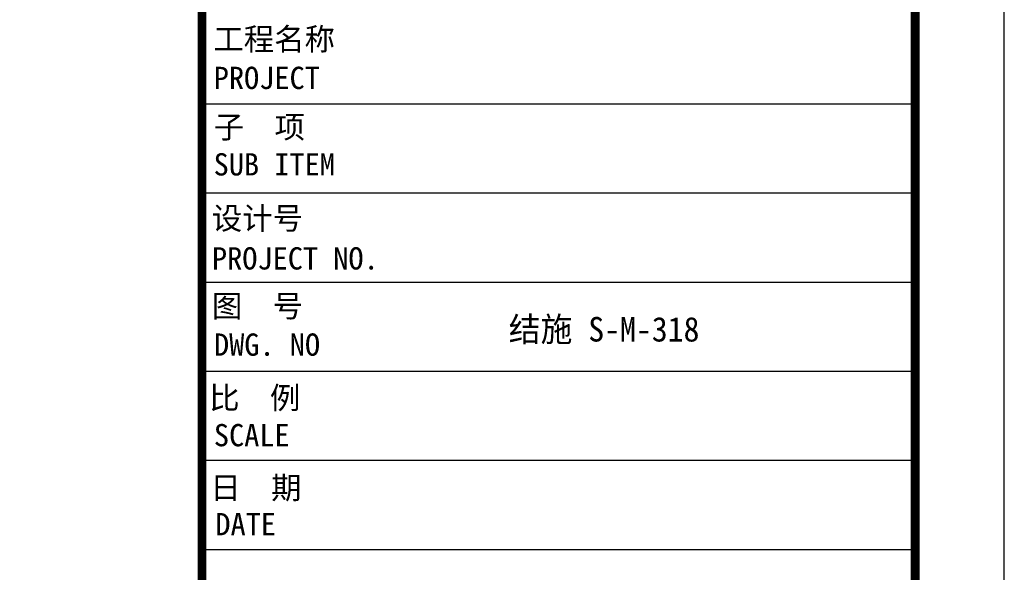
# Model space of a CAD drawing. Extents: x 297125 to 381225, y 1257649 to 1317049.
# Tile 18 of 42: x 370180 to 381225, y 1271992 to 1278194. Entities that reach past the tile are written whole.
import ezdxf

# ---------------------------------------------------------------- set-up
doc = ezdxf.new("R2010")
doc.units = 0
doc.header["$LTSCALE"] = 1000
doc.layers.get('0').update_dxf_attribs({"linetype": 'CONTINUOUS'})
doc.layers.add('图框$0$BORDER', color=7, linetype='CONTINUOUS', lineweight=0)
doc.layers.add('图框$0$S-REF-FREAM-A1+150+1.75$0$A-ANNO-TTLB', color=7, linetype='CONTINUOUS', lineweight=25)
doc.styles.add('S-REF-HOTEL-PLAN-F3$0$黑体', font='simhei.ttf')
doc.styles.add('图框$0$S-REF-FREAM-A1+150+1.75$0$TQ', font='simhei.ttf')

msp = doc.modelspace()

# ---------------------------------------------------------------- linework, layer by layer
for p, q in [((380225.02, 1263449, 0), (380225.02, 1316049, 0)), ((380225.02, 1263449, 0), (380225.02, 1316049, 0)), ((372225.02, 1277249, 0), (380225.02, 1277249, 0)), ((372225.02, 1276249, 0), (380225.02, 1276249, 0)), ((372225.02, 1275249, 0), (380225.02, 1275249, 0)), ((372225.02, 1274249, 0), (380225.02, 1274249, 0)), ((372225.02, 1273249, 0), (380225.02, 1273249, 0)), ((372225.02, 1273249, 0), (380225.02, 1273249, 0)), ((372225.02, 1272249, 0), (380225.02, 1272249, 0))]:
    msp.add_line(p, q)
at = {"elevation": 0}
msp.add_lwpolyline([(297125.02, 1257649), (381225.02, 1257649), (381225.02, 1317049), (297125.02, 1317049)], close=True, dxfattribs=at)
at = {"const_width": 100, "elevation": 0}
msp.add_lwpolyline([(372225.02, 1316049), (372225.02, 1258649)], dxfattribs=at)
msp.add_lwpolyline([(372225.02, 1316049), (372225.02, 1258649)], dxfattribs=at)
at = {"elevation": 0}
for points in [[(372225.02, 1281849), (372225.02, 1258649)], [(372225.02, 1258649), (380225.02, 1258649), (380225.02, 1281849)]]:
    msp.add_lwpolyline(points, dxfattribs=at)
at = {"layer": '图框$0$BORDER', "const_width": 100, "elevation": 0}
msp.add_lwpolyline([(299625.02, 1258649), (380225.02, 1258649), (380225.02, 1316049), (299625.02, 1316049)], close=True, dxfattribs=at)
at = {"layer": '图框$0$S-REF-FREAM-A1+150+1.75$0$A-ANNO-TTLB', "const_width": 80, "elevation": 0}
msp.add_lwpolyline([(372225.02, 1258649), (372225.02, 1316049)], dxfattribs=at)
msp.add_lwpolyline([(372225.02, 1258649), (372225.02, 1316049)], dxfattribs=at)

# ---------------------------------------------------------------- texts
at = {"style": '图框$0$S-REF-FREAM-A1+150+1.75$0$TQ'}
for s, p in [('工程名称', (372353.02, 1277850.91, 0)), ('PROJECT', (372356.94, 1277415.64, 0)), ('子  项', (372358.08, 1276863.55, 0)), ('SUB ITEM', (372355.75, 1276445.21, 0)), ('设计号', (372335.34, 1275839.96, 0)), ('PROJECT NO.', (372337.13, 1275389.93, 0)), ('图  号', (372336.63, 1274855.54, 0)), ('DWG. NO', (372360.14, 1274422.43, 0)), ('比  例', (372306.12, 1273825.03, 0)), ('SCALE', (372358.44, 1273406.05, 0)), ('日  期', (372318.8, 1272815.63, 0)), ('DATE', (372375.61, 1272407.19, 0))]:
    msp.add_text(s, height=250, dxfattribs=at).set_placement(p)
at = {"style": 'S-REF-HOTEL-PLAN-F3$0$黑体', "width": 0.95}
msp.add_text('结施 S-M-318', height=275.625, dxfattribs=at).set_placement((375666.19, 1274581.58, 0))

doc.saveas('drawing.dxf')
